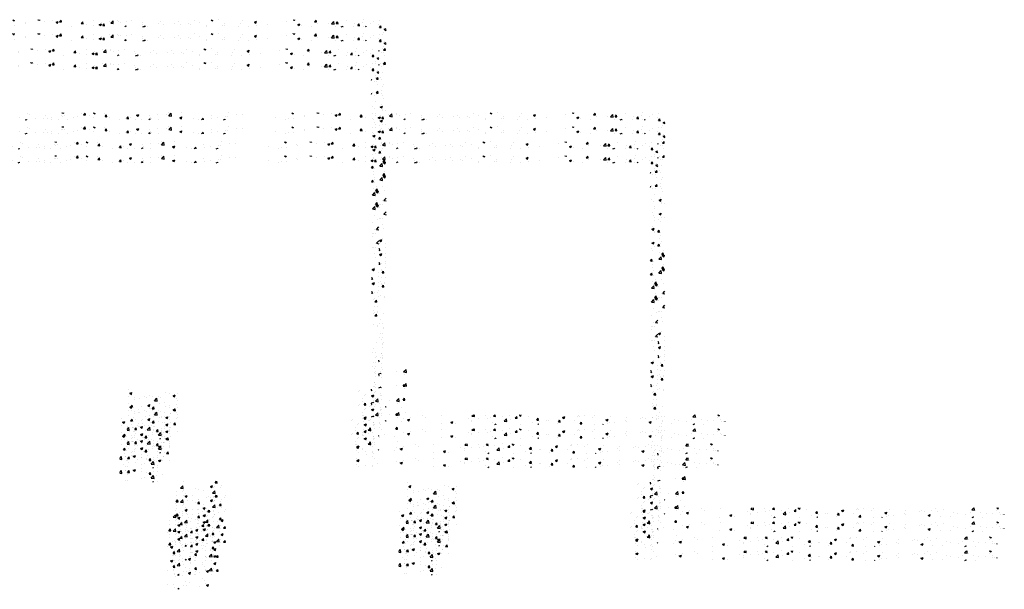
# Model space of a CAD drawing. Extents: x -210 to 4628, y -2287 to 14168.
# Tile 14 of 29: x 1779 to 2597, y 5414 to 5887. Entities that reach past the tile are written whole.
import ezdxf

# ---------------------------------------------------------------- set-up
doc = ezdxf.new("R2010")
doc.units = 0
doc.layers.get('0').update_dxf_attribs({"linetype": 'CONTINUOUS'})
doc.layers.add('E1', color=4, linetype='CONTINUOUS')
doc.layers.add('FIXT', color=6, linetype='CONTINUOUS')

# ---------------------------------------------------------------- blocks, each defined once
blk = doc.blocks.new('*X')
at = {"color": 0}
for p, q in [((1648.7, 1847.5), (1648.7, 1847.5)), ((1705.4, 1848.9), (1705.6, 1849.2)), ((1705.4, 1848.9), (1708.4, 1848.7)), ((1708.4, 1848.7), (1708.3, 1849.2)), ((1738.6, 1847.9), (1738.6, 1847.9)), ((1741.3, 1845.8), (1743.7, 1848.7)), ((1744.3, 1845.5), (1743.7, 1848.7)), ((1757.5, 1849), (1758.1, 1849.2)), ((1757.5, 1849), (1760, 1847.3)), ((1760, 1847.3), (1760.6, 1849.2)), ((1776, 1848.1), (1776, 1848.1)), ((1882.6, 1844.3), (1886.5, 1848.3)), ((1882.9, 1848.9), (1882.9, 1848.9)), ((1887, 1843.6), (1886.5, 1848.3)), ((1903.9, 1849.2), (1903.9, 1849.2)), ((1982.2, 1848.9), (1982.2, 1848.9)), ((2086.9, 1849.1), (2087.2, 1849.2)), ((2086.9, 1849.1), (2089.4, 1847.4)), ((2089.4, 1847.4), (2090, 1849.2)), ((2128.8, 1848.9), (2129.1, 1849.2)), ((2128.8, 1848.9), (2131.8, 1848.6)), ((2131.8, 1848.6), (2131.7, 1849.2)), ((2152.9, 1848.5), (2152.9, 1848.5)), ((2164.7, 1845.8), (2167.1, 1848.6)), ((2167.7, 1845.5), (2167.1, 1848.6)), ((2221.6, 1848.1), (2221.6, 1848.1)), ((2260.9, 1848.1), (2260.9, 1848.1)), ((2284.7, 1847.8), (2284.7, 1847.8)), ((2388.1, 1848.6), (2388.1, 1848.6)), ((2416.4, 1849.2), (2416.4, 1849.2)), ((2416.4, 1849.2), (2418.8, 1847.5)), ((2418.8, 1847.5), (2419.4, 1849.2)), ((2429.2, 1848.9), (2429.2, 1848.9)), ((2467.7, 1848.2), (2467.7, 1848.2)), ((2552.3, 1848.9), (2552.5, 1849.2)), ((2552.3, 1848.9), (2555.3, 1848.6)), ((2555.3, 1848.6), (2555.1, 1849.2)), ((2588.1, 1845.7), (2590.5, 1848.6)), ((2591.1, 1845.5), (2590.5, 1848.6)), ((2640.6, 1848.4), (2640.6, 1848.4)), ((2669.2, 1848.8), (2669.2, 1848.8)), ((2695.8, 1847.6), (2695.8, 1847.6)), ((1635.2, 1840.7), (1635.2, 1840.7)), ((1644.5, 1837.2), (1647.1, 1838.2)), ((1646.8, 1837.2), (1647.1, 1838.2)), ((1651.4, 1846.2), (1651.4, 1846.2)), ((1661.9, 1839.5), (1661.9, 1839.5)), ((1675.5, 1839.6), (1675.5, 1839.6)), ((1678.1, 1845.1), (1678.1, 1845.1)), ((1680.7, 1839.7), (1680.7, 1839.7)), ((1688.1, 1841.2), (1688.1, 1841.2)), ((1688.6, 1838.4), (1688.6, 1838.4)), ((1699.1, 1837.6), (1699.1, 1837.6)), ((1704.7, 1844), (1704.7, 1844)), ((1707, 1843.7), (1707, 1843.7)), ((1709.9, 1844.7), (1709.9, 1844.7)), ((1715.3, 1837.3), (1715.3, 1837.3)), ((1725, 1841.4), (1725, 1841.4)), ((1731.4, 1842.9), (1731.4, 1842.9)), ((1741.3, 1845.8), (1744.3, 1845.5)), ((1750.7, 1844.9), (1750.7, 1844.9)), ((1758.1, 1841.7), (1758.1, 1841.7)), ((1777.2, 1842.7), (1779.6, 1845.5)), ((1777.2, 1842.7), (1780.1, 1842.4)), ((1780.1, 1842.4), (1779.6, 1845.5)), ((1784.8, 1840.6), (1784.8, 1840.6)), ((1801, 1838.1), (1801, 1838.1)), ((1811.5, 1839.5), (1811.5, 1839.5)), ((1813, 1839.5), (1815.4, 1842.4)), ((1813, 1839.5), (1816, 1839.3)), ((1816, 1839.3), (1815.4, 1842.4)), ((1819.9, 1840.6), (1819.9, 1840.6)), ((1827, 1838.7), (1827, 1838.7)), ((1829.3, 1844.9), (1832.8, 1846.3)), ((1829.3, 1844.9), (1831.8, 1843.3)), ((1831.8, 1843.3), (1832.8, 1846.3)), ((1838.2, 1838.3), (1838.2, 1838.3)), ((1849.5, 1837.2), (1851.3, 1839.3)), ((1851.7, 1837.2), (1851.3, 1839.3)), ((1851.5, 1844.8), (1851.5, 1844.8)), ((1852.2, 1841.9), (1852.2, 1841.9)), ((1853.6, 1839.9), (1853.6, 1839.9)), ((1864, 1846.4), (1864, 1846.4)), ((1864.9, 1837.2), (1864.9, 1837.2)), ((1878.2, 1845.7), (1878.2, 1845.7)), ((1882.6, 1844.3), (1887, 1843.6)), ((1882.7, 1844.9), (1882.7, 1844.9)), ((1901.2, 1840.9), (1904.7, 1842.3)), ((1901.2, 1840.9), (1903.7, 1839.3)), ((1903.7, 1839.3), (1904.7, 1842.3)), ((1923.9, 1838.9), (1923.9, 1838.9)), ((1932.8, 1837.5), (1932.8, 1837.5)), ((1937.1, 1837.2), (1939.8, 1840.1)), ((1940.2, 1837.2), (1939.8, 1840.1)), ((1953, 1843.9), (1953, 1843.9)), ((1954.5, 1839.5), (1954.5, 1839.5)), ((1964.4, 1841.6), (1964.4, 1841.6)), ((1973.7, 1837.2), (1976.5, 1838.3)), ((1976.2, 1837.2), (1976.5, 1838.3)), ((1976.9, 1843.3), (1976.9, 1843.3)), ((1980.2, 1843), (1980.2, 1843)), ((1995.8, 1845.8), (1995.8, 1845.8)), ((2005.4, 1846.2), (2005.4, 1846.2)), ((2059.6, 1841.4), (2059.6, 1841.4)), ((2077.3, 1838.5), (2077.3, 1838.5)), ((2081.7, 1840), (2081.7, 1840)), ((2088.8, 1846.4), (2088.8, 1846.4)), ((2089.8, 1840.2), (2089.8, 1840.2)), ((2107.7, 1843.8), (2107.7, 1843.8)), ((2108.8, 1842.7), (2108.8, 1842.7)), ((2133.4, 1847.3), (2133.4, 1847.3)), ((2140.3, 1846.8), (2140.3, 1846.8)), ((2158.8, 1845.1), (2162.3, 1846.4)), ((2158.8, 1845.1), (2161.3, 1843.4)), ((2161.3, 1843.4), (2162.3, 1846.4)), ((2164.7, 1845.8), (2167.7, 1845.5)), ((2184, 1837.6), (2184, 1837.6)), ((2200.6, 1842.6), (2203, 1845.5)), ((2200.6, 1842.6), (2203.6, 1842.4)), ((2203.6, 1842.4), (2203, 1845.5)), ((2209.6, 1841.1), (2209.6, 1841.1)), ((2221.7, 1839.5), (2221.7, 1839.5)), ((2230.6, 1841.1), (2234.1, 1842.4)), ((2230.6, 1841.1), (2233.1, 1839.4)), ((2232.5, 1841.6), (2232.5, 1841.6)), ((2233.1, 1839.4), (2234.1, 1842.4)), ((2234.9, 1844.3), (2234.9, 1844.3)), ((2236.4, 1839.5), (2238.8, 1842.4)), ((2236.4, 1839.5), (2239.4, 1839.2)), ((2239.4, 1839.2), (2238.8, 1842.4)), ((2248.3, 1847), (2248.3, 1847)), ((2249.5, 1843.3), (2253.4, 1847.4)), ((2249.5, 1843.3), (2253.9, 1842.6)), ((2253.2, 1843.7), (2253.2, 1843.7)), ((2253.9, 1842.6), (2253.4, 1847.4)), ((2261.7, 1846.6), (2261.7, 1846.6)), ((2265.8, 1845.3), (2265.8, 1845.3)), ((2273, 1837.2), (2274.7, 1839.2)), ((2275.1, 1837.2), (2274.7, 1839.2)), ((2275, 1845.9), (2275, 1845.9)), ((2301.7, 1844.7), (2301.7, 1844.7)), ((2302.8, 1840.7), (2302.8, 1840.7)), ((2302.8, 1837.2), (2306, 1838.4)), ((2304.9, 1837.2), (2306.7, 1839.1)), ((2305.6, 1837.2), (2306, 1838.4)), ((2307, 1837.2), (2306.7, 1839.1)), ((2311.2, 1838.2), (2311.2, 1838.2)), ((2328.4, 1843.6), (2328.4, 1843.6)), ((2332, 1845.7), (2332, 1845.7)), ((2337.2, 1841.9), (2337.2, 1841.9)), ((2355.1, 1842.5), (2355.1, 1842.5)), ((2362.8, 1845.4), (2362.8, 1845.4)), ((2366.2, 1840.6), (2366.2, 1840.6)), ((2378.7, 1842.2), (2378.7, 1842.2)), ((2381.8, 1841.3), (2381.8, 1841.3)), ((2397.6, 1844.7), (2397.6, 1844.7)), ((2408.4, 1840.2), (2408.4, 1840.2)), ((2409.4, 1838.2), (2409.4, 1838.2)), ((2435.1, 1839.1), (2435.1, 1839.1)), ((2438.5, 1843.2), (2438.5, 1843.2)), ((2439.1, 1839.2), (2439.1, 1839.2)), ((2461.8, 1838), (2461.8, 1838)), ((2464.4, 1842.4), (2464.4, 1842.4)), ((2479.1, 1837.4), (2479.1, 1837.4)), ((2488.2, 1845.2), (2491.7, 1846.5)), ((2488.2, 1845.2), (2490.7, 1843.5)), ((2490.3, 1846.2), (2490.3, 1846.2)), ((2490.7, 1843.5), (2491.7, 1846.5)), ((2491.6, 1839.1), (2491.6, 1839.1)), ((2510.5, 1841.6), (2510.5, 1841.6)), ((2542.1, 1845.7), (2542.1, 1845.7)), ((2554.6, 1847.4), (2554.6, 1847.4)), ((2560.1, 1841.2), (2563.6, 1842.5)), ((2560.1, 1841.2), (2562.6, 1839.5)), ((2562.6, 1839.5), (2563.6, 1842.5)), ((2566.6, 1840), (2566.6, 1840)), ((2582.3, 1838.4), (2582.3, 1838.4)), ((2588.1, 1845.7), (2591.1, 1845.5)), ((2592.3, 1843.5), (2592.3, 1843.5)), ((2611.4, 1843.4), (2611.4, 1843.4)), ((2616.4, 1842.4), (2620.3, 1846.4)), ((2616.4, 1842.4), (2620.8, 1841.7)), ((2617.6, 1846.7), (2617.6, 1846.7)), ((2620.8, 1841.7), (2620.3, 1846.4)), ((2623.4, 1838.5), (2623.4, 1838.5)), ((2624, 1842.6), (2626.4, 1845.5)), ((2624, 1842.6), (2627, 1842.3)), ((2627, 1842.3), (2626.4, 1845.4)), ((2632, 1837.2), (2635.4, 1838.5)), ((2635, 1837.2), (2635.4, 1838.5)), ((2652.6, 1837.4), (2652.6, 1837.4)), ((2655, 1842.6), (2655, 1842.6)), ((2659.9, 1839.4), (2662.3, 1842.3)), ((2659.9, 1839.4), (2662.8, 1839.2)), ((2662.8, 1839.2), (2662.3, 1842.3)), ((2667.5, 1844.3), (2667.5, 1844.3)), ((2668.6, 1837.4), (2668.6, 1837.4)), ((2672.7, 1837.2), (2673.6, 1838.2)), ((2673.8, 1837.2), (2673.7, 1838.2)), ((2681.7, 1842.4), (2681.7, 1842.4)), ((2686.5, 1846.8), (2686.5, 1846.8)), ((2693.8, 1840.6), (2693.8, 1840.6)), ((2695.7, 1836.3), (2698.1, 1839.2)), ((2695.7, 1836.3), (2698.7, 1836)), ((2698.7, 1836), (2698.1, 1839.2)), ((2703.8, 1833.2), (2706.7, 1834.3)), ((2703.8, 1833.2), (2706.3, 1831.5)), ((2704.9, 1831.2), (2704.9, 1831.2)), ((2706.3, 1831.5), (2706.7, 1832.7)), ((2700.8, 1824.9), (2700.8, 1824.9)), ((2702, 1827.8), (2702, 1827.8)), ((2702.7, 1798.7), (2705.1, 1801.6)), ((2702.7, 1798.7), (2705.6, 1798.4)), ((2704.2, 1813.1), (2704.2, 1813.1)), ((2705.6, 1798.4), (2705.1, 1801.6)), ((2694.7, 1798.1), (2695.1, 1798.2)), ((2694.7, 1797), (2695.1, 1798.2)), ((2698.8, 1795.1), (2698.8, 1795.1)), ((2702.9, 1795.5), (2702.9, 1795.5)), ((2696.9, 1776.2), (2696.9, 1776.2)), ((2699.3, 1750.2), (2699.3, 1750.2)), ((2700.7, 1761.6), (2700.7, 1761.6)), ((2702.1, 1740.9), (2702.1, 1740.9)), ((2698.6, 1731.8), (2698.6, 1731.8)), ((2701.5, 1722.8), (2701.5, 1722.8)), ((2697.1, 1704.2), (2700.6, 1705.6)), ((2697.1, 1704.2), (2699.6, 1702.6)), ((2699.6, 1702.6), (2700.6, 1705.6)), ((2700.5, 1698.3), (2700.5, 1698.3)), ((2706.3, 1698.1), (2706.3, 1698.1)), ((2696.4, 1672.7), (2696.4, 1672.7)), ((2698.5, 1668.5), (2698.5, 1668.5)), ((2694.7, 1651.6), (2697, 1654.3)), ((2694.7, 1651.4), (2697.5, 1651.1)), ((2697.5, 1651.1), (2697, 1654.3)), ((2697.2, 1640.4), (2697.2, 1640.4)), ((2699.4, 1650.6), (2699.4, 1650.6)), ((2700.4, 1635), (2700.4, 1635)), ((2698.8, 1632.5), (2698.8, 1632.5)), ((2703.4, 1620.6), (2703.4, 1620.6)), ((2696.3, 1606.2), (2700.2, 1610.2)), ((2696.3, 1606.2), (2700.7, 1605.5)), ((2698.3, 1605.2), (2698.3, 1605.2)), ((2700.7, 1605.5), (2700.2, 1610.2)), ((2701.5, 1613.8), (2703.9, 1616.7)), ((2701.5, 1613.8), (2704.5, 1613.5)), ((2702.6, 1611.6), (2706.1, 1612.9)), ((2702.6, 1611.6), (2705.1, 1609.9)), ((2704.5, 1613.5), (2703.9, 1616.7)), ((2704.6, 1615.3), (2704.6, 1615.3)), ((2705.1, 1609.9), (2706.1, 1612.9)), ((2704.2, 1588.3), (2704.2, 1588.3)), ((2700.2, 1571.7), (2700.2, 1571.7)), ((2696.7, 1560.3), (2696.7, 1560.3)), ((2696, 1542.2), (2696, 1542.2)), ((2698.2, 1541.8), (2698.2, 1541.8)), ((2700.7, 1542.9), (2700.7, 1542.9)), ((2702.9, 1549.2), (2706.7, 1553.1)), ((2702.9, 1549.2), (2706.7, 1548.6)), ((2701.8, 1525), (2701.8, 1525)), ((2700.1, 1508.4), (2700.1, 1508.4)), ((2696, 1482.7), (2699.5, 1484)), ((2696, 1482.7), (2698.5, 1481)), ((2698, 1478.5), (2698, 1478.5)), ((2698.5, 1481), (2699.5, 1484)), ((2706.4, 1478.1), (2706.4, 1478.1)), ((2706.4, 1471.6), (2706.4, 1471.6)), ((2694.7, 1468.1), (2695.8, 1469.4)), ((2694.7, 1466.4), (2696.4, 1466.2)), ((2696.4, 1466.2), (2695.8, 1469.4)), ((2697.7, 1465.4), (2697.7, 1465.4)), ((2705.8, 1461.5), (2705.8, 1461.5)), ((2699.9, 1445), (2699.9, 1445)), ((2705.2, 1444.8), (2705.2, 1444.8)), ((2698.5, 1433.1), (2698.5, 1433.1)), ((2699.1, 1434.7), (2699.1, 1434.7)), ((2700.3, 1428.9), (2702.7, 1431.7)), ((2700.3, 1428.9), (2703.3, 1428.6)), ((2703.3, 1428.6), (2702.7, 1431.7)), ((2704.6, 1428.2), (2704.6, 1428.2)), ((2697.9, 1415.2), (2697.9, 1415.2)), ((2704, 1411.6), (2704, 1411.6)), ((2704.7, 1413.3), (2704.7, 1413.3)), ((2702.2, 1361.6), (2702.2, 1361.6)), ((2696.3, 1344.4), (2696.3, 1344.4)), ((2697.7, 1351.9), (2697.7, 1351.9)), ((2701.6, 1345), (2701.6, 1345)), ((2701, 1328.3), (2701, 1328.3)), ((2702, 1335.7), (2702, 1335.7)), ((2699.6, 1318.4), (2699.6, 1318.4)), ((2700.4, 1311.7), (2700.4, 1311.7)), ((2701.6, 1309.1), (2701.6, 1309.1)), ((2701.6, 1309.1), (2701.6, 1309.1)), ((2699.8, 1295), (2699.8, 1295)), ((2699.8, 1295), (2699.8, 1295)), ((2695.2, 1281.3), (2694.7, 1283.9)), ((2694.7, 1281.4), (2695.2, 1281.3)), ((2697.6, 1288.6), (2697.6, 1288.6)), ((2699.1, 1278.4), (2699.1, 1278.4)), ((2701, 1291), (2701, 1291)), ((2694.9, 1261.2), (2698.4, 1262.5)), ((2697.9, 1261.2), (2698.4, 1262.5)), ((2698.5, 1261.8), (2698.5, 1261.8)), ((2724.2, 1265.3), (2724.2, 1265.3)), ((2736, 1264.3), (2739.9, 1268.3)), ((2736, 1264.3), (2740.5, 1263.6)), ((2737.7, 1259.9), (2737.7, 1259.9)), ((2740.5, 1263.6), (2739.9, 1268.3)), ((2735, 1240.8), (2737.4, 1243.7)), ((2738, 1240.6), (2737.4, 1243.7)), ((1902.1, 1225.7), (1906, 1229.8)), ((1906.6, 1225.1), (1906, 1229.8)), ((1906.6, 1236.5), (1906.6, 1236.5)), ((1952, 1228.7), (1955.5, 1230)), ((1952, 1228.7), (1954.4, 1227)), ((1954.4, 1227), (1955.5, 1230)), ((1957.7, 1227.1), (1957.7, 1227.1)), ((1958.4, 1229.2), (1958.4, 1229.2)), ((1959.9, 1234.6), (1962, 1237.2)), ((1959.9, 1234.6), (1962.9, 1234.4)), ((1962.9, 1234.4), (1962.3, 1237.2)), ((1968.7, 1226.8), (1968.7, 1226.8)), ((1970.9, 1230.9), (1970.9, 1230.9)), ((2278.7, 1235.4), (2278.7, 1235.4)), ((2281.4, 1228.8), (2284.9, 1230.1)), ((2281.4, 1228.8), (2283.9, 1227.1)), ((2283.9, 1227.1), (2284.9, 1230.1)), ((2340.3, 1229.6), (2340.3, 1229.6)), ((2347.7, 1228.5), (2347.7, 1228.5)), ((2360.2, 1228.2), (2360.2, 1228.2)), ((2661.5, 1231.9), (2661.5, 1231.9)), ((2662.6, 1233.7), (2662.6, 1233.7)), ((2673.2, 1227), (2673.2, 1227)), ((2680.5, 1234.3), (2680.5, 1234.3)), ((2682.7, 1224.9), (2686.2, 1226.2)), ((2685.2, 1223.2), (2686.2, 1226.2)), ((2689.3, 1232.6), (2689.3, 1232.6)), ((2697.3, 1228.5), (2697.3, 1228.5)), ((2735, 1240.8), (2738, 1240.6)), ((1895.4, 1220.9), (1895.4, 1220.9)), ((1895.6, 1214.4), (1895.6, 1214.4)), ((1902.1, 1225.7), (1906.6, 1225.1)), ((1906, 1219.9), (1906, 1219.9)), ((1907.9, 1222.6), (1907.9, 1222.6)), ((1909.9, 1212.6), (1913.4, 1213.9)), ((1909.9, 1212.6), (1912.4, 1210.9)), ((1910.4, 1216.8), (1910.4, 1216.8)), ((1912.4, 1210.9), (1913.4, 1213.9)), ((1922.3, 1213.2), (1922.3, 1213.2)), ((1926.8, 1225.1), (1926.8, 1225.1)), ((1932, 1223.6), (1932, 1223.6)), ((1939.6, 1221.8), (1939.6, 1221.8)), ((1949, 1212.1), (1949, 1212.1)), ((1951.6, 1210.8), (1951.6, 1210.8)), ((1955.5, 1217.5), (1959.4, 1221.5)), ((1955.5, 1217.5), (1959.9, 1216.8)), ((1957.1, 1210.5), (1957.1, 1210.5)), ((1957.8, 1211.2), (1957.8, 1211.2)), ((1959.9, 1216.8), (1959.4, 1221.5)), ((1975.7, 1211), (1975.7, 1211)), ((1976.7, 1213.6), (1976.7, 1213.6)), ((2279, 1224.1), (2279, 1224.1)), ((2288.7, 1222.3), (2288.7, 1222.3)), ((2289.4, 1218.5), (2289.4, 1218.5)), ((2297.1, 1219.9), (2297.1, 1219.9)), ((2305.7, 1223), (2305.7, 1223)), ((2309.6, 1221.5), (2309.6, 1221.5)), ((2311.2, 1208.7), (2314.7, 1210)), ((2313.7, 1207), (2314.7, 1210)), ((2314.7, 1226), (2314.7, 1226)), ((2318.5, 1223.5), (2318.5, 1223.5)), ((2322.4, 1216.5), (2326.3, 1220.6)), ((2322.4, 1216.5), (2326.9, 1215.8)), ((2326.9, 1215.8), (2326.3, 1220.6)), ((2328.6, 1224), (2328.6, 1224)), ((2330.5, 1212.5), (2330.5, 1212.5)), ((2332.4, 1221.9), (2332.4, 1221.9)), ((2339.7, 1212.9), (2339.7, 1212.9)), ((2353.2, 1224.8), (2356.7, 1226.1)), ((2353.2, 1224.8), (2355.7, 1223.1)), ((2355.7, 1223.1), (2356.7, 1226.1)), ((2359.1, 1220.7), (2359.1, 1220.7)), ((2359.5, 1210.1), (2359.5, 1210.1)), ((2359.7, 1217.5), (2359.7, 1217.5)), ((2667.3, 1214.6), (2667.3, 1214.6)), ((2668.3, 1220.3), (2668.3, 1220.3)), ((2670.2, 1209.5), (2672.6, 1212.4)), ((2671.4, 1224.7), (2671.4, 1224.7)), ((2673.2, 1209.2), (2672.6, 1212.4)), ((2682.7, 1224.9), (2685.2, 1223.2)), ((2689.3, 1215.6), (2691.7, 1218.1)), ((2689.3, 1215.6), (2691.7, 1215.2)), ((2691.7, 1218.1), (2693.2, 1219.6)), ((2691.7, 1215.2), (2693.8, 1214.9)), ((2693.8, 1214.9), (2693.2, 1219.6)), ((2696.7, 1211.8), (2696.7, 1211.8)), ((2697.4, 1225.3), (2697.4, 1225.3)), ((2698.9, 1218.8), (2698.9, 1218.8)), ((2699.9, 1225.9), (2699.9, 1225.9)), ((2738.6, 1219.3), (2738.6, 1219.3)), ((1893.2, 1200.8), (1893.2, 1200.8)), ((1894.7, 1202.9), (1894.7, 1202.9)), ((1895.1, 1203.3), (1897.5, 1206.2)), ((1895.1, 1203.3), (1898.1, 1203)), ((1898.1, 1203), (1897.5, 1206.2)), ((1905.4, 1203.2), (1905.4, 1203.2)), ((1906.1, 1207.6), (1906.1, 1207.6)), ((1913.7, 1205.3), (1913.7, 1205.3)), ((1922.4, 1205.8), (1922.4, 1205.8)), ((1931, 1200.2), (1933.4, 1203)), ((1931, 1200.2), (1933.9, 1199.9)), ((1931.4, 1207), (1931.4, 1207)), ((1932.8, 1206.5), (1932.8, 1206.5)), ((1933.9, 1199.9), (1933.4, 1203)), ((1939.8, 1192.4), (1943.3, 1193.8)), ((1942.3, 1190.7), (1943.3, 1193.8)), ((1945.2, 1209.5), (1945.2, 1209.5)), ((1956.5, 1193.9), (1956.5, 1193.9)), ((1959.5, 1205.4), (1959.5, 1205.4)), ((1963.5, 1193.9), (1963.5, 1193.9)), ((1966.8, 1197), (1969.2, 1199.9)), ((1966.8, 1197), (1969.8, 1196.8)), ((1969.8, 1196.8), (1969.2, 1199.9)), ((2282.6, 1206.4), (2285.1, 1209.3)), ((2282.6, 1206.4), (2285.6, 1206.1)), ((2284, 1200.1), (2284, 1200.1)), ((2285.6, 1206.1), (2285.1, 1209.3)), ((2288.1, 1205.7), (2288.1, 1205.7)), ((2296, 1197.4), (2296, 1197.4)), ((2296.5, 1201.8), (2296.5, 1201.8)), ((2301.3, 1207.5), (2301.3, 1207.5)), ((2311.2, 1208.7), (2313.7, 1207)), ((2314.1, 1209.4), (2314.1, 1209.4)), ((2315.4, 1204.3), (2315.4, 1204.3)), ((2318.5, 1203.3), (2318.7, 1203.5)), ((2318.5, 1203.3), (2318.7, 1203.2)), ((2318.7, 1203.5), (2320.9, 1206.1)), ((2318.7, 1203.2), (2321.5, 1203)), ((2321.5, 1203), (2320.9, 1206.1)), ((2322.6, 1196.3), (2322.6, 1196.3)), ((2339.1, 1196.3), (2339.1, 1196.3)), ((2347, 1208.4), (2347, 1208.4)), ((2349.3, 1195.2), (2349.3, 1195.2)), ((2349.6, 1195), (2349.6, 1195)), ((2354.4, 1200.1), (2356.8, 1203)), ((2354.4, 1200.1), (2357.4, 1199.9)), ((2357.4, 1199.9), (2356.8, 1203)), ((2670.2, 1209.5), (2673.2, 1209.2)), ((2670.7, 1208.1), (2670.7, 1208.1)), ((2679.4, 1207.2), (2679.4, 1207.2)), ((2680.3, 1209.3), (2680.3, 1209.3)), ((2685.7, 1199.1), (2685.7, 1199.1)), ((2696.1, 1195.2), (2696.1, 1195.2)), ((2698.2, 1200.7), (2698.2, 1200.7)), ((2706.1, 1206.4), (2706.7, 1207.1)), ((2706.1, 1206.4), (2706.7, 1206.3)), ((2706.1, 1206.1), (2706.1, 1206.1)), ((2732.7, 1204.9), (2732.7, 1204.9)), ((1897.8, 1176.3), (1901.3, 1177.6)), ((1900.3, 1174.6), (1901.3, 1177.6)), ((1900.5, 1185.6), (1900.5, 1185.6)), ((1904.8, 1186.6), (1904.8, 1186.6)), ((1912.3, 1187.8), (1912.3, 1187.8)), ((1912.3, 1183.3), (1912.3, 1183.3)), ((1930.8, 1190.3), (1930.8, 1190.3)), ((1932.1, 1189.8), (1932.1, 1189.8)), ((1939, 1186.7), (1939, 1186.7)), ((1939.8, 1192.4), (1942.3, 1190.7)), ((1941.5, 1188.3), (1941.5, 1188.3)), ((1944.6, 1191.4), (1944.6, 1191.4)), ((1955.9, 1177.2), (1955.9, 1177.2)), ((1965.7, 1185.6), (1965.7, 1185.6)), ((1970.7, 1193.3), (1970.7, 1193.3)), ((2279.8, 1191.9), (2279.8, 1191.9)), ((2283.3, 1182.1), (2283.3, 1182.1)), ((2287.5, 1189), (2287.5, 1189)), ((2291.3, 1185), (2291.3, 1185)), ((2302.3, 1184.6), (2302.3, 1184.6)), ((2306.5, 1190.7), (2306.5, 1190.7)), ((2313.4, 1192.8), (2313.4, 1192.8)), ((2320.4, 1190), (2320.4, 1190)), ((2333.2, 1189.6), (2333.2, 1189.6)), ((2333.8, 1188.7), (2333.8, 1188.7)), ((2338.5, 1179.6), (2338.5, 1179.6)), ((2341.1, 1188.5), (2344.6, 1189.9)), ((2341.1, 1188.5), (2343.6, 1186.8)), ((2343.6, 1186.8), (2344.6, 1189.9)), ((2346.4, 1190.4), (2346.4, 1190.4)), ((2359.9, 1188.5), (2359.9, 1188.5)), ((2669.6, 1181.7), (2669.6, 1181.7)), ((2670.1, 1191.4), (2670.1, 1191.4)), ((2670.2, 1186.8), (2670.2, 1186.8)), ((2670.5, 1188.6), (2674, 1190)), ((2670.5, 1188.6), (2673, 1187)), ((2672.6, 1179.3), (2672.6, 1179.3)), ((2673, 1187), (2674, 1190)), ((2685.1, 1181), (2685.1, 1181)), ((2695.5, 1178.5), (2695.5, 1178.5)), ((2696.3, 1180.5), (2696.3, 1180.5)), ((2699.4, 1191.8), (2699.4, 1191.8)), ((2704, 1183.5), (2704, 1183.5)), ((2735.6, 1187.6), (2735.6, 1187.6)), ((2742.4, 1184.6), (2745.9, 1186)), ((2742.4, 1184.6), (2744.9, 1183)), ((2744.9, 1182.9), (2745.9, 1186)), ((2746.4, 1185.3), (2746.4, 1185.3)), ((2748.1, 1189.3), (2748.1, 1189.3)), ((2767.1, 1191.8), (2767.1, 1191.8)), ((2772.4, 1189), (2772.4, 1189)), ((2798, 1177.9), (2798, 1177.9)), ((2798.1, 1192.5), (2798.1, 1192.5)), ((2813.9, 1182), (2813.9, 1182)), ((2814.2, 1180.6), (2817.7, 1182)), ((2814.2, 1180.6), (2814.9, 1180.2)), ((2814.9, 1180.2), (2816.7, 1178.9)), ((2816.7, 1178.9), (2817.1, 1180.2)), ((2816.9, 1180.4), (2816.9, 1180.4)), ((2817.1, 1180.2), (2817.7, 1182)), ((2822.7, 1179.1), (2822.7, 1179.1)), ((2843.1, 1187), (2843.1, 1187)), ((2848.5, 1184.5), (2848.5, 1184.5)), ((2848.7, 1182.8), (2848.7, 1182.8)), ((2849.4, 1190.7), (2851.7, 1193.2)), ((2849.4, 1190.7), (2853.8, 1190.1)), ((2853.8, 1190.1), (2853.5, 1193.2)), ((2861, 1186.2), (2861, 1186.2)), ((2872.2, 1192), (2872.2, 1192)), ((2874.4, 1186.3), (2874.4, 1186.3)), ((2880, 1188.7), (2880, 1188.7)), ((2884.2, 1181), (2884.2, 1181)), ((2885.4, 1190.7), (2887.5, 1193.2)), ((2885.4, 1190.7), (2888.4, 1190.4)), ((2887.6, 1177.2), (2889.6, 1178)), ((2888.4, 1190.4), (2887.9, 1193.2)), ((2889.3, 1177.2), (2889.6, 1178)), ((2899.6, 1189.5), (2899.6, 1189.5)), ((2902.8, 1182.5), (2906.7, 1186.5)), ((2902.8, 1182.5), (2907.2, 1181.8)), ((2907.2, 1181.8), (2906.7, 1186.5)), ((2911.5, 1192.8), (2911.5, 1192.8)), ((2913.4, 1186), (2913.4, 1186)), ((2921.2, 1187.5), (2923.7, 1190.4)), ((2921.2, 1187.5), (2924.2, 1187.3)), ((2924.2, 1187.3), (2923.7, 1190.4)), ((2928.1, 1192.7), (2929.2, 1193.2)), ((2928.1, 1192.7), (2930.6, 1191.1)), ((2929.8, 1177.2), (2929.8, 1177.2)), ((2930.6, 1191.1), (2931.3, 1193.2)), ((2942.5, 1191), (2942.5, 1191)), ((2950.6, 1180.2), (2950.6, 1180.2)), ((2957.1, 1184.4), (2959.5, 1187.3)), ((2957.1, 1184.4), (2960.1, 1184.1)), ((2959, 1177.2), (2960, 1178.3)), ((2960.1, 1184.1), (2959.5, 1187.3)), ((2960.1, 1177.2), (2960, 1178.3)), ((2961.4, 1181.4), (2961.4, 1181.4)), ((2973.9, 1183), (2973.9, 1183)), ((2975.9, 1183.4), (2975.9, 1183.4)), ((2990.8, 1178.5), (2990.8, 1178.5)), ((2992.9, 1185.5), (2992.9, 1185.5)), ((2993, 1181.3), (2995.4, 1184.1)), ((2993, 1181.3), (2996, 1181)), ((2996, 1181), (2995.4, 1184.1)), ((3000, 1188.7), (3003.5, 1190.1)), ((3000, 1188.7), (3002.4, 1187.1)), ((3001.9, 1187.1), (3001.9, 1187.1)), ((3002.4, 1187.1), (3003.5, 1190.1)), ((3020, 1183.5), (3020, 1183.5)), ((3024.4, 1189.7), (3024.4, 1189.7)), ((3026.4, 1192.5), (3026.4, 1192.5)), ((3027.5, 1190.6), (3027.5, 1190.6)), ((3028.8, 1178.1), (3031.2, 1181)), ((3028.8, 1178.1), (3031.8, 1177.9)), ((3031.8, 1177.9), (3031.2, 1181)), ((3037, 1191.3), (3037, 1191.3)), ((3049.1, 1188.5), (3049.1, 1188.5)), ((3052.2, 1177.2), (3052.2, 1177.2)), ((3053, 1191.4), (3053, 1191.4)), ((3066.5, 1177.2), (3067.1, 1177.8)), ((3067.2, 1177.2), (3067.1, 1177.8)), ((3071.8, 1184.7), (3075.3, 1186.1)), ((3071.8, 1184.7), (3074.3, 1183.1)), ((3074.3, 1183.1), (3075.3, 1186.1)), ((3074.3, 1178.3), (3074.3, 1178.3)), ((3078.2, 1180.9), (3078.2, 1180.9)), ((3079.7, 1190.3), (3079.7, 1190.3)), ((3086.8, 1179.9), (3086.8, 1179.9)), ((3103.8, 1184.5), (3103.8, 1184.5)), ((3105.8, 1182.4), (3105.8, 1182.4)), ((3106.4, 1189.2), (3106.4, 1189.2)), ((3129.1, 1187.7), (3129.1, 1187.7)), ((3133.1, 1188), (3133.1, 1188)), ((3137.4, 1186.6), (3137.4, 1186.6)), ((3143.7, 1180.7), (3147.2, 1182.1)), ((3143.7, 1180.7), (3146.2, 1179.1)), ((3146.2, 1179.1), (3147.2, 1182.1)), ((3149.9, 1188.2), (3149.9, 1188.2)), ((3155.1, 1191.4), (3155.1, 1191.4)), ((3159.8, 1186.9), (3159.8, 1186.9)), ((3163.7, 1178.7), (3163.7, 1178.7)), ((3168.8, 1190.7), (3168.8, 1190.7)), ((3180.1, 1178.3), (3180.1, 1178.3)), ((3186.5, 1185.8), (3186.5, 1185.8)), ((3192.8, 1183.7), (3192.8, 1183.7)), ((3205.4, 1181.5), (3205.4, 1181.5)), ((3213.2, 1184.7), (3213.2, 1184.7)), ((3216.3, 1189.8), (3219.6, 1193.2)), ((3216.3, 1189.8), (3220.7, 1189.1)), ((3216.7, 1177.2), (3219, 1178.1)), ((3218.7, 1179.3), (3218.7, 1179.3)), ((3218.7, 1177.2), (3219, 1178.1)), ((3220.7, 1189.1), (3220.3, 1193.2)), ((3222, 1188.7), (3222, 1188.7)), ((3231.3, 1185.2), (3231.3, 1185.2)), ((3234, 1177.7), (3234, 1177.7)), ((3239.9, 1183.5), (3239.9, 1183.5)), ((3250.3, 1183.4), (3250.3, 1183.4)), ((3257, 1188.8), (3257, 1188.8)), ((3257.5, 1192.9), (3258.4, 1193.2)), ((3257.5, 1192.9), (3260, 1191.2)), ((3260, 1191.2), (3260.7, 1193.2)), ((3262.8, 1185.1), (3262.8, 1185.1)), ((3263.1, 1182.8), (3263.1, 1182.8)), ((3266.6, 1182.4), (3266.6, 1182.4)), ((3269.7, 1181.5), (3270.1, 1182)), ((3269.7, 1181.5), (3270.1, 1181.4)), ((1897.8, 1176.3), (1900.3, 1174.6)), ((1902, 1165.7), (1904.4, 1168.6)), ((1902, 1165.7), (1905, 1165.4)), ((1902.6, 1162.3), (1902.6, 1162.3)), ((1904.2, 1169.9), (1904.2, 1169.9)), ((1905, 1165.4), (1904.4, 1168.6)), ((1908.8, 1168.8), (1912.7, 1172.8)), ((1908.8, 1168.8), (1913.2, 1168.1)), ((1913.2, 1168.1), (1912.7, 1172.8)), ((1918.9, 1170.1), (1918.9, 1170.1)), ((1929.3, 1161.1), (1929.3, 1161.1)), ((1930.2, 1173.7), (1930.2, 1173.7)), ((1931.4, 1171.7), (1931.4, 1171.7)), ((1937.9, 1162.6), (1940.3, 1165.4)), ((1937.9, 1162.6), (1940.9, 1162.3)), ((1940.9, 1162.3), (1940.3, 1165.4)), ((1950.4, 1174.2), (1950.4, 1174.2)), ((1962.1, 1160.5), (1966, 1164.5)), ((1966.6, 1159.8), (1966, 1164.5)), ((1968.6, 1163.4), (1968.6, 1163.4)), ((1969.6, 1172.3), (1973.1, 1173.6)), ((1969.6, 1172.3), (1972.1, 1170.6)), ((1972.1, 1170.6), (1973.1, 1173.6)), ((1973.8, 1159.4), (1976.2, 1162.3)), ((1976.7, 1159.4), (1976.2, 1162.3)), ((2276.7, 1168.9), (2279.6, 1171.9)), ((2276.7, 1167.7), (2280.1, 1167.1)), ((2280.1, 1167.1), (2279.6, 1171.9)), ((2286, 1172), (2286, 1172)), ((2286.9, 1172.4), (2286.9, 1172.4)), ((2289.1, 1164.8), (2289.1, 1164.8)), ((2289.6, 1168.8), (2292, 1171.7)), ((2289.6, 1168.8), (2292.6, 1168.5)), ((2292.6, 1168.5), (2292, 1171.7)), ((2299.1, 1172.4), (2302.6, 1173.7)), ((2299.1, 1172.4), (2301.6, 1170.7)), ((2301.6, 1170.7), (2302.6, 1173.7)), ((2312.7, 1170.9), (2312.7, 1170.9)), ((2312.8, 1176.1), (2312.8, 1176.1)), ((2320.7, 1169), (2320.7, 1169)), ((2325.4, 1165.6), (2327.9, 1168.5)), ((2325.4, 1165.6), (2328.4, 1165.4)), ((2328.4, 1165.4), (2327.9, 1168.5)), ((2329, 1159.5), (2332.9, 1163.6)), ((2333.5, 1158.8), (2332.9, 1163.6)), ((2333.2, 1170.6), (2333.2, 1170.6)), ((2337.9, 1163), (2337.9, 1163)), ((2339.4, 1169.8), (2339.4, 1169.8)), ((2347.5, 1165.2), (2347.5, 1165.2)), ((1903.6, 1153.3), (1903.6, 1153.3)), ((1905.8, 1150.3), (1905.8, 1150.3)), ((1910.3, 1153.4), (1910.3, 1153.4)), ((1913.1, 1155.6), (1913.1, 1155.6)), ((1918.3, 1152), (1918.3, 1152)), ((1927.6, 1156.2), (1931.1, 1157.5)), ((1927.6, 1156.2), (1930.1, 1154.5)), ((1929.6, 1157), (1929.6, 1157)), ((1930.1, 1154.5), (1931.1, 1157.5)), ((1937.2, 1154.5), (1937.2, 1154.5)), ((1939.4, 1158.4), (1939.4, 1158.4)), ((1939.8, 1154.4), (1939.8, 1154.4)), ((1951.4, 1147.5), (1951.4, 1147.5)), ((1955.2, 1160.6), (1955.2, 1160.6)), ((1956, 1160), (1956, 1160)), ((1962.1, 1160.5), (1966.6, 1159.8)), ((1966.5, 1153.3), (1966.5, 1153.3)), ((1968.8, 1158.6), (1968.8, 1158.6)), ((1973.8, 1159.4), (1976.7, 1159.2)), ((2286.3, 1155.7), (2286.3, 1155.7)), ((2289.2, 1155.2), (2289.2, 1155.2)), ((2312.2, 1159.5), (2312.2, 1159.5)), ((2318.4, 1160.2), (2318.4, 1160.2)), ((2329, 1159.5), (2333.5, 1158.9)), ((2331.3, 1153.2), (2332.4, 1153.6)), ((2332.3, 1153.2), (2332.4, 1153.6)), ((2339, 1153.4), (2339, 1153.4)), ((1893.1, 1137.5), (1893.1, 1137.5)), ((1903, 1136.7), (1903, 1136.7)), ((1905.1, 1132.3), (1905.1, 1132.3)), ((1909.9, 1129.2), (1911.4, 1131)), ((1911.7, 1129.2), (1911.4, 1131)), ((1919.3, 1135.7), (1919.3, 1135.7)), ((1922.3, 1142.5), (1922.3, 1142.5)), ((1924.1, 1134.8), (1924.1, 1134.8)), ((1929, 1140.4), (1929, 1140.4)), ((1946, 1134.6), (1946, 1134.6)), ((1954.6, 1143.9), (1954.6, 1143.9)), ((1955.7, 1138.9), (1955.7, 1138.9)), ((1957.5, 1136), (1961, 1137.4)), ((1957.5, 1136), (1960, 1134.4)), ((1960, 1134.4), (1961, 1137.4))]:
    blk.add_line(p, q, dxfattribs=at)
blk = doc.blocks.new('XEBACK')
at = {"layer": 'FIXT', "color": 0, "xscale": 0.5, "yscale": 0.5, "zscale": 0.5}
for p in [(730.02, 4962.04), (730.02, 4950.46), (724, 4937.98), (724, 4926.39), (961.63, 4884.79), (961.63, 4873.21), (955.61, 4860.72), (955.61, 4849.14)]:
    blk.add_blockref('*X', p, dxfattribs=at)

msp = doc.modelspace()

# ---------------------------------------------------------------- block references
at = {"layer": 'E1', "color": 0}
msp.add_blockref('XEBACK', (0, 0), dxfattribs=at)

doc.saveas('drawing.dxf')
